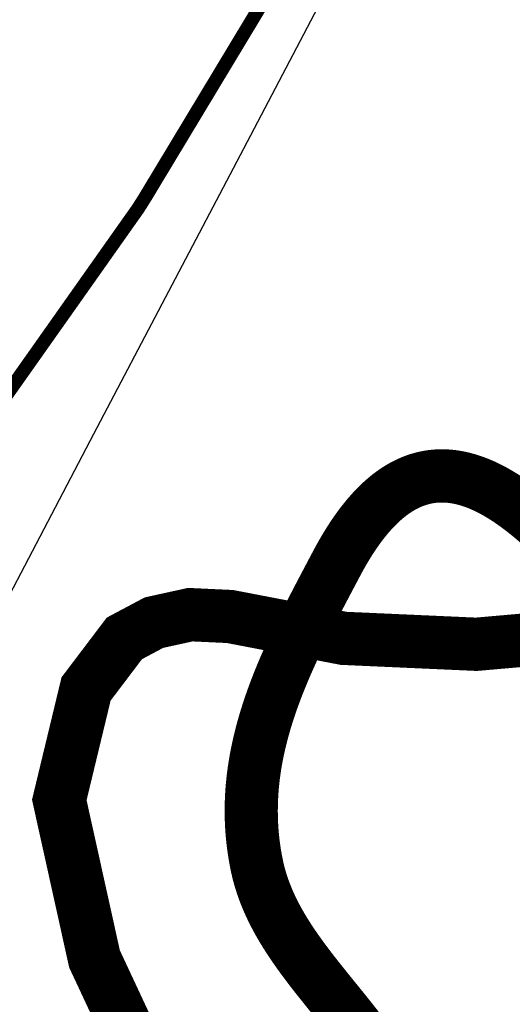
# Model space of a CAD drawing. Header units: metres. Extents: x 149734 to 159069, y 372625 to 380601.
# Tile 12 of 30: x 157262 to 157298, y 375899 to 375971. Entities that reach past the tile are written whole.
import ezdxf

# ---------------------------------------------------------------- set-up
doc = ezdxf.new("R2010")
doc.units = ezdxf.units.M
doc.header["$MEASUREMENT"] = 0
doc.layers.add('Beeklopen', color=7, linetype='Continuous', true_color=0x5291a5)
doc.layers.add('waterlopen', color=7, linetype='Continuous', true_color=0x5291a5)
doc.layers.add('Beeklopen 1900', color=6, linetype='Continuous')

msp = doc.modelspace()

# ---------------------------------------------------------------- linework, layer by layer
at = {"layer": 'Beeklopen', "const_width": 3.9}
for points in [[(157286.9021846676, 375897.0344871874), (157286.814449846, 375897.1482195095), (157286.7264861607, 375897.2616902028), (157286.6383089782, 375897.374907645), (157286.5499336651, 375897.4878802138), (157286.4613755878, 375897.600616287), (157286.372650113, 375897.7131242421), (157286.2837726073, 375897.8254124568), (157286.1947584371, 375897.9374893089), (157286.105622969, 375898.049363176), (157286.0163815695, 375898.1610424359), (157285.9270496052, 375898.2725354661), (157285.7481754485, 375898.4949963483), (157285.5691234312, 375898.7168128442), (157285.3900164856, 375898.9380519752), (157285.2109775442, 375899.1587807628), (157285.0321295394, 375899.3790662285), (157284.8535954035, 375899.5989753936), (157284.6754980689, 375899.8185752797), (157284.4979604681, 375900.0379329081), (157284.3211055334, 375900.2571153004), (157284.2329724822, 375900.3666617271), (157284.1450561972, 375900.4761894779), (157284.0573720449, 375900.5857069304), (157283.9699353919, 375900.6952224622), (157283.8827616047, 375900.804744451), (157283.7958660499, 375900.9142812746), (157283.709264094, 375901.0238413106), (157283.6229711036, 375901.1334329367), (157283.5370024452, 375901.2430645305), (157283.4513734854, 375901.3527444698), (157283.3660995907, 375901.4624811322), (157283.2811961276, 375901.5722828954), (157283.1966784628, 375901.6821581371), (157283.1125619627, 375901.7921152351), (157283.0288619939, 375901.9021625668), (157282.945593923, 375902.0123085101), (157282.8627731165, 375902.1225614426), (157282.780414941, 375902.232929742), (157282.698534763, 375902.343421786), (157282.617147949, 375902.4540459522), (157282.5362698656, 375902.5648106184), (157282.4559158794, 375902.6757241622), (157282.3761013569, 375902.7867949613), (157282.2968416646, 375902.8980313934), (157282.2181521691, 375903.0094418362), (157282.140048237, 375903.1210346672), (157282.0625452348, 375903.2328182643), (157281.985658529, 375903.3448010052), (157281.9094034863, 375903.4569912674), (157281.833795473, 375903.5693974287), (157281.7588498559, 375903.6820278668), (157281.6845820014, 375903.7948909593), (157281.6110072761, 375903.9079950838), (157281.5381410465, 375904.0213486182), (157281.4659986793, 375904.1349599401), (157281.3945955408, 375904.2488374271), (157281.3239469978, 375904.362989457), (157281.2889105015, 375904.4201710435), (157281.2540684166, 375904.4774244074), (157281.2194226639, 375904.5347505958), (157281.184975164, 375904.592150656), (157281.1507278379, 375904.6496256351), (157281.1166826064, 375904.7071765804), (157281.0828413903, 375904.7648045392), (157281.0492061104, 375904.8225105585), (157281.0157786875, 375904.8802956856), (157280.9825610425, 375904.9381609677), (157280.9495550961, 375904.9961074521), (157280.9167627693, 375905.054136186), (157280.8841859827, 375905.1122482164), (157280.8518266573, 375905.1704445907), (157280.8196867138, 375905.2287263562), (157280.7877680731, 375905.2870945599), (157280.7560726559, 375905.345550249), (157280.7246023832, 375905.404094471), (157280.6933591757, 375905.4627282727), (157280.6623449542, 375905.5214527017), (157280.6315616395, 375905.5802688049), (157280.6010111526, 375905.6391776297), (157280.5706954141, 375905.6981802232), (157280.540616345, 375905.7572776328), (157280.510775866, 375905.8164709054), (157280.4811758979, 375905.8757610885), (157280.4518183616, 375905.9351492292), (157280.4227051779, 375905.9946363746), (157280.3938382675, 375906.0542235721), (157280.3652195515, 375906.1139118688), (157280.3368509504, 375906.173702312), (157280.3087343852, 375906.2335959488), (157280.2808717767, 375906.2935938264), (157280.2532650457, 375906.3536969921), (157280.225916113, 375906.4139064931), (157280.1988268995, 375906.4742233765), (157280.1719993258, 375906.5346486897), (157280.145435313, 375906.5951834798), (157280.1191367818, 375906.6558287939), (157280.0931056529, 375906.7165856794), (157280.0673438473, 375906.7774551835), (157280.0418532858, 375906.8384383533), (157280.0166358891, 375906.899536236), (157279.991693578, 375906.9607498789), (157279.9670282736, 375907.0220803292), (157279.9426418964, 375907.0835286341), (157279.9185363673, 375907.1450958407), (157279.8947136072, 375907.2067829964), (157279.8711755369, 375907.2685911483), (157279.8479240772, 375907.3305213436), (157279.8249611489, 375907.3925746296), (157279.8022886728, 375907.4547520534), (157279.7799085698, 375907.5170546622), (157279.7578227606, 375907.5794835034), (157279.7360331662, 375907.642039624), (157279.7145417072, 375907.7047240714), (157279.6933503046, 375907.7675378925), (157279.6724608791, 375907.8304821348), (157279.6518753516, 375907.8935578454), (157279.6315956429, 375907.9567660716), (157279.6116236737, 375908.0201078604), (157279.591961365, 375908.0835842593), (157279.5726106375, 375908.1471963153), (157279.5535734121, 375908.2109450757), (157279.5348516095, 375908.2748315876), (157279.5164471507, 375908.3388568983), (157279.4983619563, 375908.403022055), (157279.4805979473, 375908.4673281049), (157279.4631570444, 375908.5317760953), (157279.4460411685, 375908.5963670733), (157279.4292522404, 375908.6611020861), (157279.4127921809, 375908.725982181), (157279.3966629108, 375908.7910084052), (157279.380866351, 375908.8561818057), (157279.3654044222, 375908.92150343), (157279.3502790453, 375908.9869743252), (157279.3354921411, 375909.0525955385), (157279.3210456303, 375909.1183681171), (157279.306941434, 375909.1842931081), (157279.2931814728, 375909.2503715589), (157279.2864311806, 375909.283468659), (157279.2830885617, 375909.3000317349), (157279.2822563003, 375909.3041740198), (157279.2818130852, 375909.3063774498), (157279.2812267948, 375909.3092675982), (157279.2788862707, 375909.3208272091), (157279.2604288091, 375909.4132475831), (157279.2424442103, 375909.5055677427), (157279.2249306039, 375909.5977880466), (157279.2078861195, 375909.6899088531), (157279.1913088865, 375909.7819305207), (157279.1751970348, 375909.8738534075), (157279.1595486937, 375909.9656778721), (157279.1443619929, 375910.0574042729), (157279.129635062, 375910.1490329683), (157279.1153660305, 375910.2405643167), (157279.1015530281, 375910.3319986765), (157279.0881941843, 375910.4233364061), (157279.0752876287, 375910.5145778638), (157279.0628314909, 375910.6057234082), (157279.0508239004, 375910.6967733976), (157279.0392629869, 375910.7877281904), (157279.0281468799, 375910.8785881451), (157279.017473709, 375910.9693536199), (157279.0072416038, 375911.0600249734), (157278.9974486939, 375911.1506025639), (157278.9880931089, 375911.2410867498), (157278.9791729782, 375911.3314778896), (157278.9706864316, 375911.4217763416), (157278.9626315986, 375911.5119824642), (157278.9550066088, 375911.6020966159), (157278.9478095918, 375911.6921191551), (157278.9410386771, 375911.78205044), (157278.9346919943, 375911.8718908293), (157278.928767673, 375911.9616406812), (157278.9232638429, 375912.0513003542), (157278.9181786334, 375912.1408702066), (157278.9135101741, 375912.2303505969), (157278.9092565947, 375912.3197418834), (157278.9054160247, 375912.4090444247), (157278.9019865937, 375912.498258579), (157278.8989664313, 375912.5873847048), (157278.8963536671, 375912.6764231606), (157278.8941464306, 375912.7653743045), (157278.8923428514, 375912.8542384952), (157278.8909410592, 375912.943016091), (157278.8899391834, 375913.0317074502), (157278.8893353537, 375913.1203129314), (157278.8891276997, 375913.2088328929), (157278.8893143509, 375913.2972676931), (157278.889893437, 375913.3856176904), (157278.8908630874, 375913.4738832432), (157278.8922214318, 375913.56206471), (157278.8939665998, 375913.650162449), (157278.8960967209, 375913.7381768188), (157278.8986099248, 375913.8261081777), (157278.901504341, 375913.9139568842), (157278.9047780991, 375914.0017232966), (157278.9084293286, 375914.0894077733), (157278.9124561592, 375914.1770106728), (157278.9168567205, 375914.2645323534), (157278.9216291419, 375914.3519731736), (157278.9267715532, 375914.4393334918), (157278.9322820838, 375914.5266136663), (157278.9381588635, 375914.6138140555), (157278.9444000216, 375914.700935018), (157278.9510036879, 375914.787976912), (157278.9579679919, 375914.8749400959), (157278.9652910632, 375914.9618249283), (157278.9729710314, 375915.0486317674), (157278.9810060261, 375915.1353609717), (157278.9893941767, 375915.2220128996), (157278.998133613, 375915.3085879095), (157279.0072224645, 375915.3950863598), (157279.0166588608, 375915.4815086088), (157279.0264409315, 375915.5678550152), (157279.0365668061, 375915.654125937), (157279.0470346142, 375915.7403217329), (157279.0578424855, 375915.8264427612), (157279.0689885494, 375915.9124893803), (157279.0804709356, 375915.9984619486), (157279.0922877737, 375916.0843608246), (157279.1044371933, 375916.1701863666), (157279.1169173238, 375916.255938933), (157279.129726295, 375916.3416188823), (157279.1428622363, 375916.4272265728), (157279.1563232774, 375916.5127623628), (157279.1701075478, 375916.598226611), (157279.1842131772, 375916.6836196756), (157279.1986382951, 375916.7689419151), (157279.2133810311, 375916.8541936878), (157279.2284395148, 375916.9393753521), (157279.2438118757, 375917.0244872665), (157279.2594962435, 375917.1095297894), (157279.2754907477, 375917.1945032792), (157279.2917935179, 375917.2794080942), (157279.3084026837, 375917.3642445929), (157279.3253163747, 375917.4490131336), (157279.3425327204, 375917.5337140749), (157279.3600498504, 375917.6183477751), (157279.3778658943, 375917.7029145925), (157279.3959789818, 375917.7874148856), (157279.4143872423, 375917.8718490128), (157279.4330888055, 375917.9562173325), (157279.452081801, 375918.0405202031), (157279.4713643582, 375918.124757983), (157279.4909346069, 375918.2089310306), (157279.5107906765, 375918.2930397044), (157279.5309306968, 375918.3770843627), (157279.5513527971, 375918.4610653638), (157279.5720551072, 375918.5449830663), (157279.5930357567, 375918.6288378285), (157279.614292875, 375918.7126300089), (157279.6358245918, 375918.7963599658), (157279.6576290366, 375918.8800280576), (157279.6797043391, 375918.9636346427), (157279.7020486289, 375919.0471800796), (157279.7246600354, 375919.1306647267), (157279.7475366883, 375919.2140889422), (157279.7706767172, 375919.2974530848), (157279.7940782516, 375919.3807575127), (157279.8177394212, 375919.4640025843), (157279.8416583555, 375919.5471886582), (157279.8658331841, 375919.6303160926), (157279.8902620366, 375919.7133852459), (157279.9149430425, 375919.7963964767), (157279.9398743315, 375919.8793501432), (157279.9650540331, 375919.9622466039), (157279.9904802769, 375920.0450862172), (157280.0161511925, 375920.1278693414), (157280.0420649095, 375920.2105963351), (157280.0682195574, 375920.2932675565), (157280.0946132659, 375920.3758833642), (157280.1212441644, 375920.4584441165), (157280.1481103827, 375920.5409501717), (157280.1752100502, 375920.6234018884), (157280.2025412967, 375920.7057996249), (157280.2301022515, 375920.7881437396), (157280.2578910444, 375920.8704345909), (157280.2859058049, 375920.9526725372), (157280.3141446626, 375921.034857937), (157280.342605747, 375921.1169911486), (157280.3712871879, 375921.1990725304), (157280.4001871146, 375921.281102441), (157280.4293036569, 375921.3630812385), (157280.4586349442, 375921.4450092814), (157280.4881791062, 375921.5268869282), (157280.5179342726, 375921.6087145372), (157280.5478985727, 375921.690492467), (157280.5780701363, 375921.7722210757), (157280.6084470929, 375921.8539007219), (157280.639027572, 375921.9355317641), (157280.6698097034, 375922.0171145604), (157280.7319714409, 375922.1801368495), (157280.7949173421, 375922.3429704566), (157280.8586324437, 375922.5056182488), (157280.9231017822, 375922.6680830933), (157280.9883103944, 375922.8303678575), (157281.0542433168, 375922.9924754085), (157281.1208855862, 375923.1544086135), (157281.1882222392, 375923.3161703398), (157281.2562383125, 375923.4777634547), (157281.3249188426, 375923.6391908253), (157281.3942488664, 375923.8004553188), (157281.4642134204, 375923.9615598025), (157281.5347975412, 375924.1225071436), (157281.6059862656, 375924.2833002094), (157281.6777646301, 375924.4439418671), (157281.7501176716, 375924.6044349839), (157281.8230304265, 375924.764782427), (157281.8964879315, 375924.9249870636), (157281.9704752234, 375925.0850517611), (157282.0449773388, 375925.2449793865), (157282.1199793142, 375925.4047728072), (157282.1954661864, 375925.5644348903), (157282.2714229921, 375925.7239685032), (157282.3478347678, 375925.883376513), (157282.4246865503, 375926.042661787), (157282.5019633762, 375926.2018271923), (157282.5796502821, 375926.3608755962), (157282.6577323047, 375926.519809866), (157282.7361944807, 375926.6786328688), (157282.8150218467, 375926.8373474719), (157282.8941994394, 375926.9959565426), (157282.9737122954, 375927.154462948), (157283.0535454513, 375927.3128695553), (157283.1336839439, 375927.4711792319), (157283.2141128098, 375927.6293948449), (157283.2948170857, 375927.7875192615), (157283.3757818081, 375927.9455553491), (157283.4569920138, 375928.1035059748), (157283.5384327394, 375928.2613740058), (157283.6200890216, 375928.4191623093), (157283.701945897, 375928.5768737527), (157283.866201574, 375928.8920775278), (157284.0310800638, 375929.2070082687), (157284.1964616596, 375929.5216889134), (157284.3622266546, 375929.8361423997), (157284.528255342, 375930.1503916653), (157284.6944280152, 375930.4644596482), (157285.0267264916, 375931.092143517), (157285.10970406, 375931.2489870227), (157285.1511679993, 375931.3273991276), (157285.1537588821, 375931.3322996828), (157285.1550542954, 375931.3347499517), (157285.1556758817, 375931.3359214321), (157285.1564855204, 375931.3374457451), (157285.1581048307, 375931.3404937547), (157285.1710608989, 375931.3648482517), (157285.1969814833, 375931.4133995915), (157285.2229133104, 375931.4617409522), (157285.2488563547, 375931.5098726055), (157285.2748105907, 375931.5577948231), (157285.3007759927, 375931.605507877), (157285.3267525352, 375931.6530120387), (157285.3527401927, 375931.7003075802), (157285.3787389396, 375931.7473947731), (157285.4047487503, 375931.7942738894), (157285.4307695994, 375931.8409452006), (157285.4568014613, 375931.8874089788), (157285.4828443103, 375931.9336654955), (157285.508898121, 375931.9797150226), (157285.5349628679, 375932.0255578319), (157285.5610385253, 375932.0711941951), (157285.5871250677, 375932.116624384), (157285.6132224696, 375932.1618486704), (157285.6393307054, 375932.2068673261), (157285.6654497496, 375932.2516806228), (157285.6915795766, 375932.2962888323), (157285.7177201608, 375932.3406922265), (157285.7700334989, 375932.4288856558), (157285.8223895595, 375932.5162630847), (157285.8747881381, 375932.6028266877), (157285.9272290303, 375932.6885786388), (157285.9797120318, 375932.7735211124), (157286.0322369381, 375932.8576562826), (157286.0848035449, 375932.9409863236), (157286.1374116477, 375933.0235134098), (157286.1900610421, 375933.1052397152), (157286.2427515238, 375933.1861674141), (157286.2954828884, 375933.2662986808), (157286.3482549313, 375933.3456356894), (157286.4010674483, 375933.4241806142), (157286.4539202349, 375933.5019356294), (157286.5068130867, 375933.5789029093), (157286.5597457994, 375933.6550846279), (157286.6127181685, 375933.7304829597), (157286.6657299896, 375933.8051000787), (157286.7187810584, 375933.8789381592), (157286.7718711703, 375933.9519993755), (157286.8250001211, 375934.0242859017), (157286.8781677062, 375934.0957999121), (157286.9313737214, 375934.1665435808), (157286.9846179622, 375934.2365190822), (157287.0379002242, 375934.3057285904), (157287.091220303, 375934.3741742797), (157287.1445779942, 375934.4418583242), (157287.1979730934, 375934.5087828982), (157287.2514053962, 375934.5749501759), (157287.3048746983, 375934.6403623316), (157287.358380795, 375934.7050215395), (157287.4119234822, 375934.7689299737), (157287.4655025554, 375934.8320898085), (157287.5191178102, 375934.8945032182), (157287.5727690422, 375934.9561723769), (157287.6264560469, 375935.0170994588), (157287.68017862, 375935.0772866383), (157287.7339365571, 375935.1367360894), (157287.7877296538, 375935.1954499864), (157287.8415577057, 375935.2534305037), (157287.8954205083, 375935.3106798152), (157287.9493178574, 375935.3672000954), (157288.0032495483, 375935.4229935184), (157288.0572153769, 375935.4780622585), (157288.1112151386, 375935.5324084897), (157288.1652486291, 375935.5860343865), (157288.2193156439, 375935.6389421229), (157288.2734159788, 375935.6911338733), (157288.3275494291, 375935.7426118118), (157288.3817157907, 375935.7933781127), (157288.435914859, 375935.84343495), (157288.4901464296, 375935.8927844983), (157288.5444102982, 375935.9414289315), (157288.5987062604, 375935.9893704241), (157288.6530341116, 375936.03661115), (157288.7073936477, 375936.0831532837), (157288.761784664, 375936.1289989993), (157288.8162069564, 375936.1741504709), (157288.8706603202, 375936.218609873), (157288.9251445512, 375936.2623793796), (157288.9796594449, 375936.305461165), (157289.034204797, 375936.3478574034), (157289.088780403, 375936.389570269), (157289.1433860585, 375936.4306019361), (157289.1980215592, 375936.4709545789), (157289.2526867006, 375936.5106303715), (157289.3073812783, 375936.5496314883), (157289.3621050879, 375936.5879601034), (157289.416857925, 375936.6256183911), (157289.4716395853, 375936.6626085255), (157289.5264498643, 375936.698932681), (157289.5812885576, 375936.7345930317), (157289.6361554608, 375936.7695917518), (157289.6910503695, 375936.8039310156), (157289.7459730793, 375936.8376129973), (157289.8009233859, 375936.870639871), (157289.8559010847, 375936.9030138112), (157289.9109059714, 375936.9347369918), (157289.9659378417, 375936.9658115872), (157290.020996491, 375936.9962397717), (157290.076081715, 375937.0260237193), (157290.1311933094, 375937.0551656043), (157290.1863310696, 375937.0836676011), (157290.2414947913, 375937.1115318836), (157290.2966842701, 375937.1387606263), (157290.3518993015, 375937.1653560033), (157290.4071396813, 375937.1913201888), (157290.462405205, 375937.2166553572), (157290.5176956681, 375937.2413636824), (157290.5730108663, 375937.2654473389), (157290.6283505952, 375937.2889085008), (157290.6837146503, 375937.3117493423), (157290.7391028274, 375937.3339720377), (157290.7945149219, 375937.3555787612), (157290.8499507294, 375937.376571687), (157290.9054100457, 375937.3969529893), (157290.9608926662, 375937.4167248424), (157291.0163983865, 375937.4358894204), (157291.0719270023, 375937.4544488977), (157291.1274783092, 375937.4724054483), (157291.1830521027, 375937.4897612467), (157291.2386481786, 375937.5065184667), (157291.2942663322, 375937.522679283), (157291.3499063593, 375937.5382458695), (157291.4055680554, 375937.5532204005), (157291.4612512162, 375937.5676050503), (157291.5169556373, 375937.581401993), (157291.5726811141, 375937.5946134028), (157291.6284274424, 375937.6072414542), (157291.6841944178, 375937.6192883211), (157291.7399818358, 375937.6307561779), (157291.795789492, 375937.6416471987), (157291.8516171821, 375937.6519635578), (157291.9074647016, 375937.6617074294), (157291.9633318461, 375937.6708809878), (157292.0192184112, 375937.6794864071), (157292.0751241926, 375937.6875258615), (157292.1310489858, 375937.6950015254), (157292.1869925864, 375937.7019155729), (157292.24295479, 375937.7082701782), (157292.2989353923, 375937.7140675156), (157292.3549341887, 375937.7193097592), (157292.410950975, 375937.7239990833), (157292.4669855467, 375937.7281376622), (157292.5230376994, 375937.7317276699), (157292.5791072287, 375937.7347712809), (157292.6351939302, 375937.7372706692), (157292.6912975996, 375937.7392280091), (157292.7474180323, 375937.7406454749), (157292.803555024, 375937.7415252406), (157292.8597083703, 375937.7418694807), (157292.9158778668, 375937.7416803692), (157292.9720633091, 375937.7409600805), (157293.0282644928, 375937.7397107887), (157293.0844812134, 375937.737934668), (157293.1407132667, 375937.7356338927), (157293.1969604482, 375937.732810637), (157293.2532225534, 375937.7294670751), (157293.309499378, 375937.7256053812), (157293.3657907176, 375937.7212277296), (157293.4220963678, 375937.7163362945), (157293.4784161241, 375937.71093325), (157293.5347497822, 375937.7050207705), (157293.5910971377, 375937.6986010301), (157293.6474579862, 375937.6916762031), (157293.7038321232, 375937.6842484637), (157293.7602193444, 375937.676319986), (157293.8166194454, 375937.6678929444), (157293.8730322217, 375937.658969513), (157293.929457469, 375937.6495518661), (157293.9858949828, 375937.6396421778), (157294.0423445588, 375937.6292426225), (157294.0988059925, 375937.6183553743), (157294.1552790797, 375937.6069826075), (157294.2117636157, 375937.5951264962), (157294.2682593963, 375937.5827892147), (157294.324766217, 375937.5699729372), (157294.3812838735, 375937.556679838), (157294.4378121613, 375937.5429120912), (157294.4943508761, 375937.5286718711), (157294.5508998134, 375937.5139613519), (157294.6074587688, 375937.4987827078), (157294.664027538, 375937.483138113), (157294.7206059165, 375937.4670297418), (157294.7771936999, 375937.4504597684), (157294.8337906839, 375937.433430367), (157294.890396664, 375937.4159437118), (157294.9470114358, 375937.3980019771), (157295.0036347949, 375937.379607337), (157295.060266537, 375937.3607619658), (157295.1169064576, 375937.3414680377), (157295.1735543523, 375937.321727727), (157295.2302100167, 375937.3015432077), (157295.2868732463, 375937.2809166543), (157295.343543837, 375937.2598502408), (157295.4002215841, 375937.2383461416), (157295.4569062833, 375937.2164065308), (157295.5135977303, 375937.1940335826), (157295.5702957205, 375937.1712294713), (157295.6270000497, 375937.1479963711), (157295.6837105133, 375937.1243364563), (157295.7404269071, 375937.100251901), (157295.7971490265, 375937.0757448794), (157295.8538766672, 375937.0508175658), (157295.9106096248, 375937.0254721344), (157295.9673476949, 375936.9997107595), (157296.0240906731, 375936.9735356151), (157296.080838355, 375936.9469488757), (157296.1375905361, 375936.9199527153), (157296.1943470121, 375936.8925493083), (157296.2511075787, 375936.8647408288), (157296.3078720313, 375936.836529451), (157296.3646401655, 375936.8079173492), (157296.4214117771, 375936.7789066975), (157296.4781866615, 375936.7494996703), (157296.5349646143, 375936.7196984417), (157296.5917454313, 375936.689505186), (157296.6485289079, 375936.6589220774), (157296.7053148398, 375936.6279512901), (157296.7621030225, 375936.5965949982), (157296.8188932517, 375936.5648553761), (157296.8756853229, 375936.532734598), (157296.9324790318, 375936.5002348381), (157296.989274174, 375936.4673582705), (157297.046070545, 375936.4341070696), (157297.1028679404, 375936.4004834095), (157297.1596661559, 375936.3664894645), (157297.2164649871, 375936.3321274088), (157297.2732642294, 375936.2973994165), (157297.3300636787, 375936.2623076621), (157297.3868631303, 375936.2268543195), (157297.44366238, 375936.1910415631), (157297.5004612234, 375936.1548715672), (157297.5572594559, 375936.1183465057), (157297.6140568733, 375936.0814685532), (157297.6708532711, 375936.0442398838), (157297.727648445, 375936.0066626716), (157297.7844421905, 375935.9687390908), (157297.8412343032, 375935.9304713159), (157297.8980245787, 375935.8918615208), (157297.9548128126, 375935.8529118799), (157298.0115988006, 375935.8136245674), (157298.0683823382, 375935.7740017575), (157298.125163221, 375935.7340456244), (157298.1819412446, 375935.6937583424), (157298.2387162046, 375935.6531420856), (157298.2954878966, 375935.6121990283), (157298.3522561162, 375935.5709313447), (157298.409020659, 375935.529341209), (157298.4657813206, 375935.4874307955), (157298.5225378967, 375935.4452022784), (157298.5792901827, 375935.4026578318), (157298.6360379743, 375935.3597996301), (157298.6927810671, 375935.3166298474), (157298.7495192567, 375935.273150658), (157298.8062523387, 375935.229364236), (157298.8629801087, 375935.1852727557), (157298.9197023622, 375935.1408783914), (157298.976418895, 375935.0961833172), (157299.0331295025, 375935.0511897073), (157299.0898339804, 375935.0058997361), (157299.1465321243, 375934.9603155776), (157299.2032237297, 375934.9144394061), (157299.2599085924, 375934.8682733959), (157299.3165865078, 375934.8218197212), (157299.3732572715, 375934.7750805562), (157299.4299206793, 375934.728058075), (157299.4865765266, 375934.680754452), (157299.543224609, 375934.6331718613), (157299.5998647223, 375934.5853124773), (157299.6564966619, 375934.5371784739), (157299.7131202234, 375934.4887720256), (157299.7697352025, 375934.4400953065), (157299.8263413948, 375934.391150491), (157299.8829385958, 375934.341939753), (157299.9395266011, 375934.292465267), (157299.9961052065, 375934.2427292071)], [(157274.7693057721, 375886.6051123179), (157267.3975743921, 375902.3647716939), (157264.8140236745, 375914.0079735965), (157266.7775222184, 375922.1375465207), (157269.5849806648, 375925.8406358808), (157271.7551632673, 375926.9946218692), (157274.4248323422, 375927.5802267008), (157277.3356328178, 375927.4424373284), (157285.6891134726, 375925.8406358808), (157285.775231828, 375925.8406358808), (157295.4032641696, 375925.4100440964), (157304.9968491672, 375926.2540039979)]]:
    msp.add_lwpolyline(points, dxfattribs=at)
at = {"layer": 'Beeklopen 1900'}
msp.add_lwpolyline([(157256.0918812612, 375919.3906412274), (157267.3579506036, 375940.8167354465), (157278.3424357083, 375961.707305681), (157283.5299374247, 375971.5730269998), (157288.4080669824, 375980.8503765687), (157292.8971656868, 375989.3878574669), (157296.917574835, 375997.03397277), (157300.3896357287, 376003.6372255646), (157303.2336896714, 376009.0461189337), (157305.3700779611, 376013.1091559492), (157306.7191419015, 376015.6748397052), (157307.2012227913, 376016.5916732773), (157307.3854562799, 376016.848257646), (157308.811892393, 376018.833861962), (157311.4279098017, 376022.4753678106), (157314.9670918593, 376027.4019222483), (157319.163021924, 376033.2426723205), (157323.7492833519, 376039.626765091), (157333.0271337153, 376052.5415669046)], dxfattribs=at)
at = {"layer": 'waterlopen', "const_width": 1}
for points in [[(157211.8856813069, 375820.8795820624), (157207.6831054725, 375833.0567177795), (157207.6658818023, 375833.160059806), (157203.6527663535, 375847.352365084), (157202.6882407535, 375850.2631655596), (157202.5848987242, 375852.726150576), (157203.1188325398, 375855.0685698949), (157217.965637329, 375882.884799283), (157270.5839536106, 375957.3082836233), (157271.0662164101, 375958.0661251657), (157322.9783621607, 376044.0811403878), (157323.1678225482, 376044.3567191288), (157326.1302940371, 376048.9382157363)], [(157274.7693057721, 375886.6051123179), (157267.3975743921, 375902.3647716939), (157264.8140236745, 375914.0079735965), (157266.7775222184, 375922.1375465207), (157269.5849806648, 375925.8406358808), (157271.7551632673, 375926.9946218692), (157274.4248323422, 375927.5802267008), (157277.3356328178, 375927.4424373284), (157285.6891134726, 375925.8406358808), (157285.775231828, 375925.8406358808), (157295.4032641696, 375925.4100440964), (157304.9968491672, 375926.2540039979)]]:
    msp.add_lwpolyline(points, dxfattribs=at)

doc.saveas('drawing.dxf')
